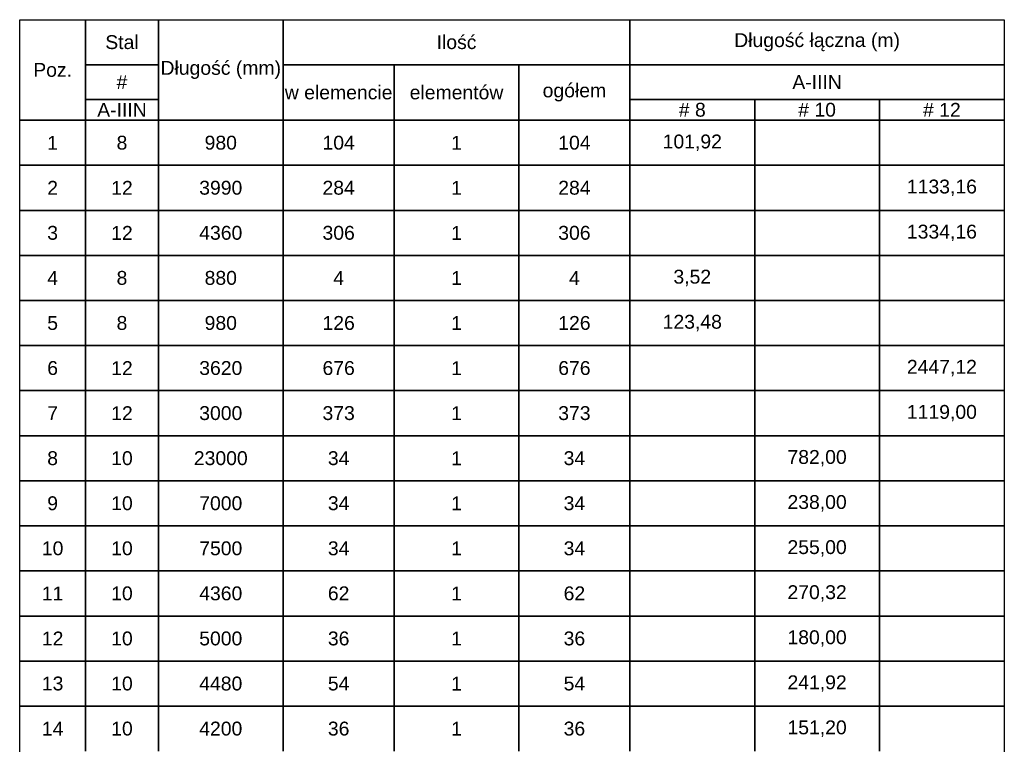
# Model space of a CAD drawing. Extents: x -1474 to 455485, y -101625 to 75879.
# Tile 8 of 31: x 307346 to 310186, y -96305 to -94215. Entities that reach past the tile are written whole.
import ezdxf

# ---------------------------------------------------------------- set-up
doc = ezdxf.new("R2010")
doc.units = 0
doc.header["$LTSCALE"] = 10
doc.header["$MEASUREMENT"] = 0
doc.layers.add('RCAD_tabele zbrojenia', color=7, linetype='Continuous')
doc.styles.add('style2', font='arial.ttf', dxfattribs={"height": 40})

msp = doc.modelspace()

# ---------------------------------------------------------------- linework, layer by layer
at = {"layer": 'RCAD_tabele zbrojenia', "color": 242}
for p, q in [((307346.30396, -94215.26752), (310186.30396, -94215.26752)), ((307346.30396, -98405.26752), (307346.30396, -94215.26752)), ((307346.30396, -94215.26752), (307536.30396, -94215.26752)), ((307346.30396, -94505.26752), (307346.30396, -94215.26752)), ((307536.30396, -94215.26752), (307536.30396, -94505.26752)), ((307536.30396, -94215.26752), (307746.30396, -94215.26752)), ((307536.30396, -94345.26752), (307536.30396, -94215.26752)), ((307746.30396, -94215.26752), (308106.30396, -94215.26752)), ((307746.30396, -94505.26752), (307746.30396, -94215.26752)), ((307746.30396, -94215.26752), (307746.30396, -94345.26752)), ((308106.30396, -94215.26752), (308106.30396, -94505.26752)), ((308106.30396, -94215.26752), (309106.30396, -94215.26752)), ((308106.30396, -94345.26752), (308106.30396, -94215.26752)), ((309106.30396, -94215.26752), (309106.30396, -94345.26752)), ((309106.30396, -94215.26752), (310186.30396, -94215.26752)), ((309106.30396, -94345.26752), (309106.30396, -94215.26752)), ((310186.30396, -94215.26752), (310186.30396, -98405.26752)), ((310186.30396, -94215.26752), (310186.30396, -94345.26752)), ((307746.30396, -94345.26752), (307536.30396, -94345.26752)), ((307536.30396, -94345.26752), (307746.30396, -94345.26752)), ((307536.30396, -94445.26752), (307536.30396, -94345.26752)), ((307746.30396, -94345.26752), (307746.30396, -94445.26752)), ((309106.30396, -94345.26752), (308106.30396, -94345.26752)), ((308106.30396, -94345.26752), (308426.30396, -94345.26752)), ((308106.30396, -94505.26752), (308106.30396, -94345.26752)), ((308426.30396, -94345.26752), (308786.30396, -94345.26752)), ((308426.30396, -94505.26752), (308426.30396, -94345.26752)), ((308426.30396, -94345.26752), (308426.30396, -94505.26752)), ((308786.30396, -94345.26752), (309106.30396, -94345.26752)), ((308786.30396, -94505.26752), (308786.30396, -94345.26752)), ((308786.30396, -94345.26752), (308786.30396, -94505.26752)), ((309106.30396, -94345.26752), (309106.30396, -94505.26752)), ((310186.30396, -94345.26752), (309106.30396, -94345.26752)), ((309106.30396, -94345.26752), (310186.30396, -94345.26752)), ((309106.30396, -94445.26752), (309106.30396, -94345.26752)), ((310186.30396, -94345.26752), (310186.30396, -94445.26752)), ((307746.30396, -94445.26752), (307536.30396, -94445.26752)), ((307536.30396, -94445.26752), (307746.30396, -94445.26752)), ((307536.30396, -94505.26752), (307536.30396, -94445.26752)), ((307746.30396, -94445.26752), (307746.30396, -94505.26752)), ((310186.30396, -94445.26752), (309106.30396, -94445.26752)), ((309106.30396, -94445.26752), (309466.30396, -94445.26752)), ((309106.30396, -94505.26752), (309106.30396, -94445.26752)), ((309466.30396, -94445.26752), (309466.30396, -94505.26752)), ((309466.30396, -94445.26752), (309826.30396, -94445.26752)), ((309466.30396, -94505.26752), (309466.30396, -94445.26752)), ((309826.30396, -94445.26752), (309826.30396, -94505.26752)), ((309826.30396, -94445.26752), (310186.30396, -94445.26752)), ((309826.30396, -94505.26752), (309826.30396, -94445.26752)), ((310186.30396, -94445.26752), (310186.30396, -94505.26752)), ((307536.30396, -94505.26752), (307346.30396, -94505.26752)), ((307346.30396, -94505.26752), (307536.30396, -94505.26752)), ((307346.30396, -94635.26752), (307346.30396, -94505.26752)), ((307746.30396, -94505.26752), (307536.30396, -94505.26752)), ((307536.30396, -94505.26752), (307536.30396, -94635.26752)), ((307536.30396, -94505.26752), (307746.30396, -94505.26752)), ((307536.30396, -94635.26752), (307536.30396, -94505.26752)), ((308106.30396, -94505.26752), (307746.30396, -94505.26752)), ((307746.30396, -94505.26752), (307746.30396, -94635.26752)), ((307746.30396, -94505.26752), (308106.30396, -94505.26752)), ((307746.30396, -94635.26752), (307746.30396, -94505.26752)), ((308426.30396, -94505.26752), (308106.30396, -94505.26752)), ((308106.30396, -94505.26752), (308106.30396, -94635.26752)), ((308106.30396, -94505.26752), (308426.30396, -94505.26752)), ((308106.30396, -94635.26752), (308106.30396, -94505.26752)), ((308786.30396, -94505.26752), (308426.30396, -94505.26752)), ((308426.30396, -94505.26752), (308426.30396, -94635.26752)), ((308426.30396, -94505.26752), (308786.30396, -94505.26752)), ((308426.30396, -94635.26752), (308426.30396, -94505.26752)), ((309106.30396, -94505.26752), (308786.30396, -94505.26752)), ((308786.30396, -94505.26752), (308786.30396, -94635.26752)), ((308786.30396, -94505.26752), (309106.30396, -94505.26752)), ((308786.30396, -94635.26752), (308786.30396, -94505.26752)), ((309466.30396, -94505.26752), (309106.30396, -94505.26752)), ((309106.30396, -94505.26752), (309106.30396, -94635.26752)), ((309106.30396, -94505.26752), (309466.30396, -94505.26752)), ((309106.30396, -94635.26752), (309106.30396, -94505.26752)), ((309826.30396, -94505.26752), (309466.30396, -94505.26752)), ((309466.30396, -94505.26752), (309466.30396, -94635.26752)), ((309466.30396, -94505.26752), (309826.30396, -94505.26752)), ((309466.30396, -94635.26752), (309466.30396, -94505.26752)), ((310186.30396, -94505.26752), (309826.30396, -94505.26752)), ((309826.30396, -94505.26752), (309826.30396, -94635.26752)), ((309826.30396, -94505.26752), (310186.30396, -94505.26752)), ((309826.30396, -94635.26752), (309826.30396, -94505.26752)), ((310186.30396, -94505.26752), (310186.30396, -94635.26752)), ((307536.30396, -94635.26752), (307346.30396, -94635.26752)), ((307346.30396, -94635.26752), (307536.30396, -94635.26752)), ((307346.30396, -94765.26752), (307346.30396, -94635.26752)), ((307746.30396, -94635.26752), (307536.30396, -94635.26752)), ((307536.30396, -94635.26752), (307536.30396, -94765.26752)), ((307536.30396, -94635.26752), (307746.30396, -94635.26752)), ((307536.30396, -94765.26752), (307536.30396, -94635.26752)), ((308106.30396, -94635.26752), (307746.30396, -94635.26752)), ((307746.30396, -94635.26752), (307746.30396, -94765.26752)), ((307746.30396, -94635.26752), (308106.30396, -94635.26752)), ((307746.30396, -94765.26752), (307746.30396, -94635.26752)), ((308426.30396, -94635.26752), (308106.30396, -94635.26752)), ((308106.30396, -94635.26752), (308106.30396, -94765.26752)), ((308106.30396, -94635.26752), (308426.30396, -94635.26752)), ((308106.30396, -94765.26752), (308106.30396, -94635.26752)), ((308786.30396, -94635.26752), (308426.30396, -94635.26752)), ((308426.30396, -94635.26752), (308426.30396, -94765.26752)), ((308426.30396, -94635.26752), (308786.30396, -94635.26752)), ((308426.30396, -94765.26752), (308426.30396, -94635.26752)), ((309106.30396, -94635.26752), (308786.30396, -94635.26752)), ((308786.30396, -94635.26752), (308786.30396, -94765.26752)), ((308786.30396, -94635.26752), (309106.30396, -94635.26752)), ((308786.30396, -94765.26752), (308786.30396, -94635.26752)), ((309466.30396, -94635.26752), (309106.30396, -94635.26752)), ((309106.30396, -94635.26752), (309106.30396, -94765.26752)), ((309106.30396, -94635.26752), (309466.30396, -94635.26752)), ((309106.30396, -94765.26752), (309106.30396, -94635.26752)), ((309826.30396, -94635.26752), (309466.30396, -94635.26752)), ((309466.30396, -94635.26752), (309466.30396, -94765.26752)), ((309466.30396, -94635.26752), (309826.30396, -94635.26752)), ((309466.30396, -94765.26752), (309466.30396, -94635.26752)), ((310186.30396, -94635.26752), (309826.30396, -94635.26752)), ((309826.30396, -94635.26752), (309826.30396, -94765.26752)), ((309826.30396, -94635.26752), (310186.30396, -94635.26752)), ((309826.30396, -94765.26752), (309826.30396, -94635.26752)), ((310186.30396, -94635.26752), (310186.30396, -94765.26752)), ((307536.30396, -94765.26752), (307346.30396, -94765.26752)), ((307346.30396, -94765.26752), (307536.30396, -94765.26752)), ((307346.30396, -94895.26752), (307346.30396, -94765.26752)), ((307746.30396, -94765.26752), (307536.30396, -94765.26752)), ((307536.30396, -94765.26752), (307536.30396, -94895.26752)), ((307536.30396, -94765.26752), (307746.30396, -94765.26752)), ((307536.30396, -94895.26752), (307536.30396, -94765.26752)), ((308106.30396, -94765.26752), (307746.30396, -94765.26752)), ((307746.30396, -94765.26752), (307746.30396, -94895.26752)), ((307746.30396, -94765.26752), (308106.30396, -94765.26752)), ((307746.30396, -94895.26752), (307746.30396, -94765.26752)), ((308426.30396, -94765.26752), (308106.30396, -94765.26752)), ((308106.30396, -94765.26752), (308106.30396, -94895.26752)), ((308106.30396, -94765.26752), (308426.30396, -94765.26752)), ((308106.30396, -94895.26752), (308106.30396, -94765.26752)), ((308786.30396, -94765.26752), (308426.30396, -94765.26752)), ((308426.30396, -94765.26752), (308426.30396, -94895.26752)), ((308426.30396, -94765.26752), (308786.30396, -94765.26752)), ((308426.30396, -94895.26752), (308426.30396, -94765.26752)), ((309106.30396, -94765.26752), (308786.30396, -94765.26752)), ((308786.30396, -94765.26752), (308786.30396, -94895.26752)), ((308786.30396, -94765.26752), (309106.30396, -94765.26752)), ((308786.30396, -94895.26752), (308786.30396, -94765.26752)), ((309466.30396, -94765.26752), (309106.30396, -94765.26752)), ((309106.30396, -94765.26752), (309106.30396, -94895.26752)), ((309106.30396, -94765.26752), (309466.30396, -94765.26752)), ((309106.30396, -94895.26752), (309106.30396, -94765.26752)), ((309826.30396, -94765.26752), (309466.30396, -94765.26752)), ((309466.30396, -94765.26752), (309466.30396, -94895.26752)), ((309466.30396, -94765.26752), (309826.30396, -94765.26752)), ((309466.30396, -94895.26752), (309466.30396, -94765.26752)), ((310186.30396, -94765.26752), (309826.30396, -94765.26752)), ((309826.30396, -94765.26752), (309826.30396, -94895.26752)), ((309826.30396, -94765.26752), (310186.30396, -94765.26752)), ((309826.30396, -94895.26752), (309826.30396, -94765.26752)), ((310186.30396, -94765.26752), (310186.30396, -94895.26752)), ((307536.30396, -94895.26752), (307346.30396, -94895.26752)), ((307346.30396, -94895.26752), (307536.30396, -94895.26752)), ((307346.30396, -95025.26752), (307346.30396, -94895.26752)), ((307746.30396, -94895.26752), (307536.30396, -94895.26752)), ((307536.30396, -94895.26752), (307536.30396, -95025.26752)), ((307536.30396, -94895.26752), (307746.30396, -94895.26752)), ((307536.30396, -95025.26752), (307536.30396, -94895.26752)), ((308106.30396, -94895.26752), (307746.30396, -94895.26752)), ((307746.30396, -94895.26752), (307746.30396, -95025.26752)), ((307746.30396, -94895.26752), (308106.30396, -94895.26752)), ((307746.30396, -95025.26752), (307746.30396, -94895.26752)), ((308426.30396, -94895.26752), (308106.30396, -94895.26752)), ((308106.30396, -94895.26752), (308106.30396, -95025.26752)), ((308106.30396, -94895.26752), (308426.30396, -94895.26752)), ((308106.30396, -95025.26752), (308106.30396, -94895.26752)), ((308786.30396, -94895.26752), (308426.30396, -94895.26752)), ((308426.30396, -94895.26752), (308426.30396, -95025.26752)), ((308426.30396, -94895.26752), (308786.30396, -94895.26752)), ((308426.30396, -95025.26752), (308426.30396, -94895.26752)), ((309106.30396, -94895.26752), (308786.30396, -94895.26752)), ((308786.30396, -94895.26752), (308786.30396, -95025.26752)), ((308786.30396, -94895.26752), (309106.30396, -94895.26752)), ((308786.30396, -95025.26752), (308786.30396, -94895.26752)), ((309466.30396, -94895.26752), (309106.30396, -94895.26752)), ((309106.30396, -94895.26752), (309106.30396, -95025.26752)), ((309106.30396, -94895.26752), (309466.30396, -94895.26752)), ((309106.30396, -95025.26752), (309106.30396, -94895.26752)), ((309826.30396, -94895.26752), (309466.30396, -94895.26752)), ((309466.30396, -94895.26752), (309466.30396, -95025.26752)), ((309466.30396, -94895.26752), (309826.30396, -94895.26752)), ((309466.30396, -95025.26752), (309466.30396, -94895.26752)), ((310186.30396, -94895.26752), (309826.30396, -94895.26752)), ((309826.30396, -94895.26752), (309826.30396, -95025.26752)), ((309826.30396, -94895.26752), (310186.30396, -94895.26752)), ((309826.30396, -95025.26752), (309826.30396, -94895.26752)), ((310186.30396, -94895.26752), (310186.30396, -95025.26752)), ((307536.30396, -95025.26752), (307346.30396, -95025.26752)), ((307346.30396, -95025.26752), (307536.30396, -95025.26752)), ((307346.30396, -95155.26752), (307346.30396, -95025.26752)), ((307746.30396, -95025.26752), (307536.30396, -95025.26752)), ((307536.30396, -95025.26752), (307536.30396, -95155.26752)), ((307536.30396, -95025.26752), (307746.30396, -95025.26752)), ((307536.30396, -95155.26752), (307536.30396, -95025.26752)), ((308106.30396, -95025.26752), (307746.30396, -95025.26752)), ((307746.30396, -95025.26752), (307746.30396, -95155.26752)), ((307746.30396, -95025.26752), (308106.30396, -95025.26752)), ((307746.30396, -95155.26752), (307746.30396, -95025.26752)), ((308426.30396, -95025.26752), (308106.30396, -95025.26752)), ((308106.30396, -95025.26752), (308106.30396, -95155.26752)), ((308106.30396, -95025.26752), (308426.30396, -95025.26752)), ((308106.30396, -95155.26752), (308106.30396, -95025.26752)), ((308786.30396, -95025.26752), (308426.30396, -95025.26752)), ((308426.30396, -95025.26752), (308426.30396, -95155.26752)), ((308426.30396, -95025.26752), (308786.30396, -95025.26752)), ((308426.30396, -95155.26752), (308426.30396, -95025.26752)), ((309106.30396, -95025.26752), (308786.30396, -95025.26752)), ((308786.30396, -95025.26752), (308786.30396, -95155.26752)), ((308786.30396, -95025.26752), (309106.30396, -95025.26752)), ((308786.30396, -95155.26752), (308786.30396, -95025.26752)), ((309466.30396, -95025.26752), (309106.30396, -95025.26752)), ((309106.30396, -95025.26752), (309106.30396, -95155.26752)), ((309106.30396, -95025.26752), (309466.30396, -95025.26752)), ((309106.30396, -95155.26752), (309106.30396, -95025.26752)), ((309826.30396, -95025.26752), (309466.30396, -95025.26752)), ((309466.30396, -95025.26752), (309466.30396, -95155.26752)), ((309466.30396, -95025.26752), (309826.30396, -95025.26752)), ((309466.30396, -95155.26752), (309466.30396, -95025.26752)), ((310186.30396, -95025.26752), (309826.30396, -95025.26752)), ((309826.30396, -95025.26752), (309826.30396, -95155.26752)), ((309826.30396, -95025.26752), (310186.30396, -95025.26752)), ((309826.30396, -95155.26752), (309826.30396, -95025.26752)), ((310186.30396, -95025.26752), (310186.30396, -95155.26752)), ((307536.30396, -95155.26752), (307346.30396, -95155.26752)), ((307346.30396, -95155.26752), (307536.30396, -95155.26752)), ((307346.30396, -95285.26752), (307346.30396, -95155.26752)), ((307746.30396, -95155.26752), (307536.30396, -95155.26752)), ((307536.30396, -95155.26752), (307536.30396, -95285.26752)), ((307536.30396, -95155.26752), (307746.30396, -95155.26752)), ((307536.30396, -95285.26752), (307536.30396, -95155.26752)), ((308106.30396, -95155.26752), (307746.30396, -95155.26752)), ((307746.30396, -95155.26752), (307746.30396, -95285.26752)), ((307746.30396, -95155.26752), (308106.30396, -95155.26752)), ((307746.30396, -95285.26752), (307746.30396, -95155.26752)), ((308426.30396, -95155.26752), (308106.30396, -95155.26752)), ((308106.30396, -95155.26752), (308106.30396, -95285.26752)), ((308106.30396, -95155.26752), (308426.30396, -95155.26752)), ((308106.30396, -95285.26752), (308106.30396, -95155.26752)), ((308786.30396, -95155.26752), (308426.30396, -95155.26752)), ((308426.30396, -95155.26752), (308426.30396, -95285.26752)), ((308426.30396, -95155.26752), (308786.30396, -95155.26752)), ((308426.30396, -95285.26752), (308426.30396, -95155.26752)), ((309106.30396, -95155.26752), (308786.30396, -95155.26752)), ((308786.30396, -95155.26752), (308786.30396, -95285.26752)), ((308786.30396, -95155.26752), (309106.30396, -95155.26752)), ((308786.30396, -95285.26752), (308786.30396, -95155.26752)), ((309466.30396, -95155.26752), (309106.30396, -95155.26752)), ((309106.30396, -95155.26752), (309106.30396, -95285.26752)), ((309106.30396, -95155.26752), (309466.30396, -95155.26752)), ((309106.30396, -95285.26752), (309106.30396, -95155.26752)), ((309826.30396, -95155.26752), (309466.30396, -95155.26752)), ((309466.30396, -95155.26752), (309466.30396, -95285.26752)), ((309466.30396, -95155.26752), (309826.30396, -95155.26752)), ((309466.30396, -95285.26752), (309466.30396, -95155.26752)), ((310186.30396, -95155.26752), (309826.30396, -95155.26752)), ((309826.30396, -95155.26752), (309826.30396, -95285.26752)), ((309826.30396, -95155.26752), (310186.30396, -95155.26752)), ((309826.30396, -95285.26752), (309826.30396, -95155.26752)), ((310186.30396, -95155.26752), (310186.30396, -95285.26752)), ((307536.30396, -95285.26752), (307346.30396, -95285.26752)), ((307346.30396, -95285.26752), (307536.30396, -95285.26752)), ((307346.30396, -95415.26752), (307346.30396, -95285.26752)), ((307746.30396, -95285.26752), (307536.30396, -95285.26752)), ((307536.30396, -95285.26752), (307536.30396, -95415.26752)), ((307536.30396, -95285.26752), (307746.30396, -95285.26752)), ((307536.30396, -95415.26752), (307536.30396, -95285.26752)), ((308106.30396, -95285.26752), (307746.30396, -95285.26752)), ((307746.30396, -95285.26752), (307746.30396, -95415.26752)), ((307746.30396, -95285.26752), (308106.30396, -95285.26752)), ((307746.30396, -95415.26752), (307746.30396, -95285.26752)), ((308426.30396, -95285.26752), (308106.30396, -95285.26752)), ((308106.30396, -95285.26752), (308106.30396, -95415.26752)), ((308106.30396, -95285.26752), (308426.30396, -95285.26752)), ((308106.30396, -95415.26752), (308106.30396, -95285.26752)), ((308786.30396, -95285.26752), (308426.30396, -95285.26752)), ((308426.30396, -95285.26752), (308426.30396, -95415.26752)), ((308426.30396, -95285.26752), (308786.30396, -95285.26752)), ((308426.30396, -95415.26752), (308426.30396, -95285.26752)), ((309106.30396, -95285.26752), (308786.30396, -95285.26752)), ((308786.30396, -95285.26752), (308786.30396, -95415.26752)), ((308786.30396, -95285.26752), (309106.30396, -95285.26752)), ((308786.30396, -95415.26752), (308786.30396, -95285.26752)), ((309466.30396, -95285.26752), (309106.30396, -95285.26752)), ((309106.30396, -95285.26752), (309106.30396, -95415.26752)), ((309106.30396, -95285.26752), (309466.30396, -95285.26752)), ((309106.30396, -95415.26752), (309106.30396, -95285.26752)), ((309826.30396, -95285.26752), (309466.30396, -95285.26752)), ((309466.30396, -95285.26752), (309466.30396, -95415.26752)), ((309466.30396, -95285.26752), (309826.30396, -95285.26752)), ((309466.30396, -95415.26752), (309466.30396, -95285.26752)), ((310186.30396, -95285.26752), (309826.30396, -95285.26752)), ((309826.30396, -95285.26752), (309826.30396, -95415.26752)), ((309826.30396, -95285.26752), (310186.30396, -95285.26752)), ((309826.30396, -95415.26752), (309826.30396, -95285.26752)), ((310186.30396, -95285.26752), (310186.30396, -95415.26752)), ((307536.30396, -95415.26752), (307346.30396, -95415.26752)), ((307346.30396, -95415.26752), (307536.30396, -95415.26752)), ((307346.30396, -95545.26752), (307346.30396, -95415.26752)), ((307746.30396, -95415.26752), (307536.30396, -95415.26752)), ((307536.30396, -95415.26752), (307536.30396, -95545.26752)), ((307536.30396, -95415.26752), (307746.30396, -95415.26752)), ((307536.30396, -95545.26752), (307536.30396, -95415.26752)), ((308106.30396, -95415.26752), (307746.30396, -95415.26752)), ((307746.30396, -95415.26752), (307746.30396, -95545.26752)), ((307746.30396, -95415.26752), (308106.30396, -95415.26752)), ((307746.30396, -95545.26752), (307746.30396, -95415.26752)), ((308426.30396, -95415.26752), (308106.30396, -95415.26752)), ((308106.30396, -95415.26752), (308106.30396, -95545.26752)), ((308106.30396, -95415.26752), (308426.30396, -95415.26752)), ((308106.30396, -95545.26752), (308106.30396, -95415.26752)), ((308786.30396, -95415.26752), (308426.30396, -95415.26752)), ((308426.30396, -95415.26752), (308426.30396, -95545.26752)), ((308426.30396, -95415.26752), (308786.30396, -95415.26752)), ((308426.30396, -95545.26752), (308426.30396, -95415.26752)), ((309106.30396, -95415.26752), (308786.30396, -95415.26752)), ((308786.30396, -95415.26752), (308786.30396, -95545.26752)), ((308786.30396, -95415.26752), (309106.30396, -95415.26752)), ((308786.30396, -95545.26752), (308786.30396, -95415.26752)), ((309466.30396, -95415.26752), (309106.30396, -95415.26752)), ((309106.30396, -95415.26752), (309106.30396, -95545.26752)), ((309106.30396, -95415.26752), (309466.30396, -95415.26752)), ((309106.30396, -95545.26752), (309106.30396, -95415.26752)), ((309826.30396, -95415.26752), (309466.30396, -95415.26752)), ((309466.30396, -95415.26752), (309466.30396, -95545.26752)), ((309466.30396, -95415.26752), (309826.30396, -95415.26752)), ((309466.30396, -95545.26752), (309466.30396, -95415.26752)), ((310186.30396, -95415.26752), (309826.30396, -95415.26752)), ((309826.30396, -95415.26752), (309826.30396, -95545.26752)), ((309826.30396, -95415.26752), (310186.30396, -95415.26752)), ((309826.30396, -95545.26752), (309826.30396, -95415.26752)), ((310186.30396, -95415.26752), (310186.30396, -95545.26752)), ((307536.30396, -95545.26752), (307346.30396, -95545.26752)), ((307346.30396, -95545.26752), (307536.30396, -95545.26752)), ((307346.30396, -95675.26752), (307346.30396, -95545.26752)), ((307746.30396, -95545.26752), (307536.30396, -95545.26752)), ((307536.30396, -95545.26752), (307536.30396, -95675.26752)), ((307536.30396, -95545.26752), (307746.30396, -95545.26752)), ((307536.30396, -95675.26752), (307536.30396, -95545.26752)), ((308106.30396, -95545.26752), (307746.30396, -95545.26752)), ((307746.30396, -95545.26752), (307746.30396, -95675.26752)), ((307746.30396, -95545.26752), (308106.30396, -95545.26752)), ((307746.30396, -95675.26752), (307746.30396, -95545.26752)), ((308426.30396, -95545.26752), (308106.30396, -95545.26752)), ((308106.30396, -95545.26752), (308106.30396, -95675.26752)), ((308106.30396, -95545.26752), (308426.30396, -95545.26752)), ((308106.30396, -95675.26752), (308106.30396, -95545.26752)), ((308786.30396, -95545.26752), (308426.30396, -95545.26752)), ((308426.30396, -95545.26752), (308426.30396, -95675.26752)), ((308426.30396, -95545.26752), (308786.30396, -95545.26752)), ((308426.30396, -95675.26752), (308426.30396, -95545.26752)), ((309106.30396, -95545.26752), (308786.30396, -95545.26752)), ((308786.30396, -95545.26752), (308786.30396, -95675.26752)), ((308786.30396, -95545.26752), (309106.30396, -95545.26752)), ((308786.30396, -95675.26752), (308786.30396, -95545.26752)), ((309466.30396, -95545.26752), (309106.30396, -95545.26752)), ((309106.30396, -95545.26752), (309106.30396, -95675.26752)), ((309106.30396, -95545.26752), (309466.30396, -95545.26752)), ((309106.30396, -95675.26752), (309106.30396, -95545.26752)), ((309826.30396, -95545.26752), (309466.30396, -95545.26752)), ((309466.30396, -95545.26752), (309466.30396, -95675.26752)), ((309466.30396, -95545.26752), (309826.30396, -95545.26752)), ((309466.30396, -95675.26752), (309466.30396, -95545.26752)), ((310186.30396, -95545.26752), (309826.30396, -95545.26752)), ((309826.30396, -95545.26752), (309826.30396, -95675.26752)), ((309826.30396, -95545.26752), (310186.30396, -95545.26752)), ((309826.30396, -95675.26752), (309826.30396, -95545.26752)), ((310186.30396, -95545.26752), (310186.30396, -95675.26752)), ((307536.30396, -95675.26752), (307346.30396, -95675.26752)), ((307346.30396, -95675.26752), (307536.30396, -95675.26752)), ((307346.30396, -95805.26752), (307346.30396, -95675.26752)), ((307746.30396, -95675.26752), (307536.30396, -95675.26752)), ((307536.30396, -95675.26752), (307536.30396, -95805.26752)), ((307536.30396, -95675.26752), (307746.30396, -95675.26752)), ((307536.30396, -95805.26752), (307536.30396, -95675.26752)), ((308106.30396, -95675.26752), (307746.30396, -95675.26752)), ((307746.30396, -95675.26752), (307746.30396, -95805.26752)), ((307746.30396, -95675.26752), (308106.30396, -95675.26752)), ((307746.30396, -95805.26752), (307746.30396, -95675.26752)), ((308426.30396, -95675.26752), (308106.30396, -95675.26752)), ((308106.30396, -95675.26752), (308106.30396, -95805.26752)), ((308106.30396, -95675.26752), (308426.30396, -95675.26752)), ((308106.30396, -95805.26752), (308106.30396, -95675.26752)), ((308786.30396, -95675.26752), (308426.30396, -95675.26752)), ((308426.30396, -95675.26752), (308426.30396, -95805.26752)), ((308426.30396, -95675.26752), (308786.30396, -95675.26752)), ((308426.30396, -95805.26752), (308426.30396, -95675.26752)), ((309106.30396, -95675.26752), (308786.30396, -95675.26752)), ((308786.30396, -95675.26752), (308786.30396, -95805.26752)), ((308786.30396, -95675.26752), (309106.30396, -95675.26752)), ((308786.30396, -95805.26752), (308786.30396, -95675.26752)), ((309466.30396, -95675.26752), (309106.30396, -95675.26752)), ((309106.30396, -95675.26752), (309106.30396, -95805.26752)), ((309106.30396, -95675.26752), (309466.30396, -95675.26752)), ((309106.30396, -95805.26752), (309106.30396, -95675.26752)), ((309826.30396, -95675.26752), (309466.30396, -95675.26752)), ((309466.30396, -95675.26752), (309466.30396, -95805.26752)), ((309466.30396, -95675.26752), (309826.30396, -95675.26752)), ((309466.30396, -95805.26752), (309466.30396, -95675.26752)), ((310186.30396, -95675.26752), (309826.30396, -95675.26752)), ((309826.30396, -95675.26752), (309826.30396, -95805.26752)), ((309826.30396, -95675.26752), (310186.30396, -95675.26752)), ((309826.30396, -95805.26752), (309826.30396, -95675.26752)), ((310186.30396, -95675.26752), (310186.30396, -95805.26752)), ((307536.30396, -95805.26752), (307346.30396, -95805.26752)), ((307346.30396, -95805.26752), (307536.30396, -95805.26752)), ((307346.30396, -95935.26752), (307346.30396, -95805.26752)), ((307746.30396, -95805.26752), (307536.30396, -95805.26752)), ((307536.30396, -95805.26752), (307536.30396, -95935.26752)), ((307536.30396, -95805.26752), (307746.30396, -95805.26752)), ((307536.30396, -95935.26752), (307536.30396, -95805.26752)), ((308106.30396, -95805.26752), (307746.30396, -95805.26752)), ((307746.30396, -95805.26752), (307746.30396, -95935.26752)), ((307746.30396, -95805.26752), (308106.30396, -95805.26752)), ((307746.30396, -95935.26752), (307746.30396, -95805.26752)), ((308426.30396, -95805.26752), (308106.30396, -95805.26752)), ((308106.30396, -95805.26752), (308106.30396, -95935.26752)), ((308106.30396, -95805.26752), (308426.30396, -95805.26752)), ((308106.30396, -95935.26752), (308106.30396, -95805.26752)), ((308786.30396, -95805.26752), (308426.30396, -95805.26752)), ((308426.30396, -95805.26752), (308426.30396, -95935.26752)), ((308426.30396, -95805.26752), (308786.30396, -95805.26752)), ((308426.30396, -95935.26752), (308426.30396, -95805.26752)), ((309106.30396, -95805.26752), (308786.30396, -95805.26752)), ((308786.30396, -95805.26752), (308786.30396, -95935.26752)), ((308786.30396, -95805.26752), (309106.30396, -95805.26752)), ((308786.30396, -95935.26752), (308786.30396, -95805.26752)), ((309466.30396, -95805.26752), (309106.30396, -95805.26752)), ((309106.30396, -95805.26752), (309106.30396, -95935.26752)), ((309106.30396, -95805.26752), (309466.30396, -95805.26752)), ((309106.30396, -95935.26752), (309106.30396, -95805.26752)), ((309826.30396, -95805.26752), (309466.30396, -95805.26752)), ((309466.30396, -95805.26752), (309466.30396, -95935.26752)), ((309466.30396, -95805.26752), (309826.30396, -95805.26752)), ((309466.30396, -95935.26752), (309466.30396, -95805.26752)), ((310186.30396, -95805.26752), (309826.30396, -95805.26752)), ((309826.30396, -95805.26752), (309826.30396, -95935.26752)), ((309826.30396, -95805.26752), (310186.30396, -95805.26752)), ((309826.30396, -95935.26752), (309826.30396, -95805.26752)), ((310186.30396, -95805.26752), (310186.30396, -95935.26752)), ((307536.30396, -95935.26752), (307346.30396, -95935.26752)), ((307346.30396, -95935.26752), (307536.30396, -95935.26752)), ((307346.30396, -96065.26752), (307346.30396, -95935.26752)), ((307746.30396, -95935.26752), (307536.30396, -95935.26752)), ((307536.30396, -95935.26752), (307536.30396, -96065.26752)), ((307536.30396, -95935.26752), (307746.30396, -95935.26752)), ((307536.30396, -96065.26752), (307536.30396, -95935.26752)), ((308106.30396, -95935.26752), (307746.30396, -95935.26752)), ((307746.30396, -95935.26752), (307746.30396, -96065.26752)), ((307746.30396, -95935.26752), (308106.30396, -95935.26752)), ((307746.30396, -96065.26752), (307746.30396, -95935.26752)), ((308426.30396, -95935.26752), (308106.30396, -95935.26752)), ((308106.30396, -95935.26752), (308106.30396, -96065.26752)), ((308106.30396, -95935.26752), (308426.30396, -95935.26752)), ((308106.30396, -96065.26752), (308106.30396, -95935.26752)), ((308786.30396, -95935.26752), (308426.30396, -95935.26752)), ((308426.30396, -95935.26752), (308426.30396, -96065.26752)), ((308426.30396, -95935.26752), (308786.30396, -95935.26752)), ((308426.30396, -96065.26752), (308426.30396, -95935.26752)), ((309106.30396, -95935.26752), (308786.30396, -95935.26752)), ((308786.30396, -95935.26752), (308786.30396, -96065.26752)), ((308786.30396, -95935.26752), (309106.30396, -95935.26752)), ((308786.30396, -96065.26752), (308786.30396, -95935.26752)), ((309466.30396, -95935.26752), (309106.30396, -95935.26752)), ((309106.30396, -95935.26752), (309106.30396, -96065.26752)), ((309106.30396, -95935.26752), (309466.30396, -95935.26752)), ((309106.30396, -96065.26752), (309106.30396, -95935.26752)), ((309826.30396, -95935.26752), (309466.30396, -95935.26752)), ((309466.30396, -95935.26752), (309466.30396, -96065.26752)), ((309466.30396, -95935.26752), (309826.30396, -95935.26752)), ((309466.30396, -96065.26752), (309466.30396, -95935.26752)), ((310186.30396, -95935.26752), (309826.30396, -95935.26752)), ((309826.30396, -95935.26752), (309826.30396, -96065.26752)), ((309826.30396, -95935.26752), (310186.30396, -95935.26752)), ((309826.30396, -96065.26752), (309826.30396, -95935.26752)), ((310186.30396, -95935.26752), (310186.30396, -96065.26752)), ((307536.30396, -96065.26752), (307346.30396, -96065.26752)), ((307346.30396, -96065.26752), (307536.30396, -96065.26752)), ((307346.30396, -96195.26752), (307346.30396, -96065.26752)), ((307746.30396, -96065.26752), (307536.30396, -96065.26752)), ((307536.30396, -96065.26752), (307536.30396, -96195.26752)), ((307536.30396, -96065.26752), (307746.30396, -96065.26752)), ((307536.30396, -96195.26752), (307536.30396, -96065.26752)), ((308106.30396, -96065.26752), (307746.30396, -96065.26752)), ((307746.30396, -96065.26752), (307746.30396, -96195.26752)), ((307746.30396, -96065.26752), (308106.30396, -96065.26752)), ((307746.30396, -96195.26752), (307746.30396, -96065.26752)), ((308426.30396, -96065.26752), (308106.30396, -96065.26752)), ((308106.30396, -96065.26752), (308106.30396, -96195.26752)), ((308106.30396, -96065.26752), (308426.30396, -96065.26752)), ((308106.30396, -96195.26752), (308106.30396, -96065.26752)), ((308786.30396, -96065.26752), (308426.30396, -96065.26752)), ((308426.30396, -96065.26752), (308426.30396, -96195.26752)), ((308426.30396, -96065.26752), (308786.30396, -96065.26752)), ((308426.30396, -96195.26752), (308426.30396, -96065.26752)), ((309106.30396, -96065.26752), (308786.30396, -96065.26752)), ((308786.30396, -96065.26752), (308786.30396, -96195.26752)), ((308786.30396, -96065.26752), (309106.30396, -96065.26752)), ((308786.30396, -96195.26752), (308786.30396, -96065.26752)), ((309466.30396, -96065.26752), (309106.30396, -96065.26752)), ((309106.30396, -96065.26752), (309106.30396, -96195.26752)), ((309106.30396, -96065.26752), (309466.30396, -96065.26752)), ((309106.30396, -96195.26752), (309106.30396, -96065.26752)), ((309826.30396, -96065.26752), (309466.30396, -96065.26752)), ((309466.30396, -96065.26752), (309466.30396, -96195.26752)), ((309466.30396, -96065.26752), (309826.30396, -96065.26752)), ((309466.30396, -96195.26752), (309466.30396, -96065.26752)), ((310186.30396, -96065.26752), (309826.30396, -96065.26752)), ((309826.30396, -96065.26752), (309826.30396, -96195.26752)), ((309826.30396, -96065.26752), (310186.30396, -96065.26752)), ((309826.30396, -96195.26752), (309826.30396, -96065.26752)), ((310186.30396, -96065.26752), (310186.30396, -96195.26752)), ((307536.30396, -96195.26752), (307346.30396, -96195.26752)), ((307346.30396, -96195.26752), (307536.30396, -96195.26752)), ((307346.30396, -96325.26752), (307346.30396, -96195.26752)), ((307746.30396, -96195.26752), (307536.30396, -96195.26752)), ((307536.30396, -96195.26752), (307536.30396, -96325.26752)), ((307536.30396, -96195.26752), (307746.30396, -96195.26752)), ((307536.30396, -96325.26752), (307536.30396, -96195.26752)), ((308106.30396, -96195.26752), (307746.30396, -96195.26752)), ((307746.30396, -96195.26752), (307746.30396, -96325.26752)), ((307746.30396, -96195.26752), (308106.30396, -96195.26752)), ((307746.30396, -96325.26752), (307746.30396, -96195.26752)), ((308426.30396, -96195.26752), (308106.30396, -96195.26752)), ((308106.30396, -96195.26752), (308106.30396, -96325.26752)), ((308106.30396, -96195.26752), (308426.30396, -96195.26752)), ((308106.30396, -96325.26752), (308106.30396, -96195.26752)), ((308786.30396, -96195.26752), (308426.30396, -96195.26752)), ((308426.30396, -96195.26752), (308426.30396, -96325.26752)), ((308426.30396, -96195.26752), (308786.30396, -96195.26752)), ((308426.30396, -96325.26752), (308426.30396, -96195.26752)), ((309106.30396, -96195.26752), (308786.30396, -96195.26752)), ((308786.30396, -96195.26752), (308786.30396, -96325.26752)), ((308786.30396, -96195.26752), (309106.30396, -96195.26752)), ((308786.30396, -96325.26752), (308786.30396, -96195.26752)), ((309466.30396, -96195.26752), (309106.30396, -96195.26752)), ((309106.30396, -96195.26752), (309106.30396, -96325.26752)), ((309106.30396, -96195.26752), (309466.30396, -96195.26752)), ((309106.30396, -96325.26752), (309106.30396, -96195.26752)), ((309826.30396, -96195.26752), (309466.30396, -96195.26752)), ((309466.30396, -96195.26752), (309466.30396, -96325.26752)), ((309466.30396, -96195.26752), (309826.30396, -96195.26752)), ((309466.30396, -96325.26752), (309466.30396, -96195.26752)), ((310186.30396, -96195.26752), (309826.30396, -96195.26752)), ((309826.30396, -96195.26752), (309826.30396, -96325.26752)), ((309826.30396, -96195.26752), (310186.30396, -96195.26752)), ((309826.30396, -96325.26752), (309826.30396, -96195.26752)), ((310186.30396, -96195.26752), (310186.30396, -96325.26752))]:
    msp.add_line(p, q, dxfattribs=at)

# ---------------------------------------------------------------- texts
at = {"layer": 'RCAD_tabele zbrojenia', "color": 3, "char_height": 40, "attachment_point": 5, "style": 'style2'}
for s, insert, width in [('Stal', (307641.30396, -94280.26752), 210), ('Ilość', (308606.30396, -94280.26752), 1000), ('Długość łączna (m)', (309646.30396, -94280.26752), 1080), ('Długość (mm)', (307926.30396, -94360.26752), 360), ('Poz.', (307441.30396, -94360.26752), 190), ('#', (307641.30396, -94395.26752), 210), ('A-IIIN', (309646.30396, -94395.26752), 1080), ('w elemencie', (308266.30396, -94425.26752), 320), ('elementów', (308606.30396, -94425.26752), 360), ('ogółem', (308946.30396, -94425.26752), 320), ('A-IIIN', (307641.30396, -94475.26752), 210), ('# 8', (309286.30396, -94475.26752), 360), ('# 10', (309646.30396, -94475.26752), 360), ('# 12', (310006.30396, -94475.26752), 360)]:
    msp.add_mtext(s, dxfattribs=dict(at, insert=insert, width=width))
at = {"layer": 'RCAD_tabele zbrojenia', "color": 2, "char_height": 40, "attachment_point": 5, "style": 'style2'}
for s, insert, width in [('1', (307441.30396, -94570.26752), 190), ('8', (307641.30396, -94570.26752), 210), ('980', (307926.30396, -94570.26752), 360), ('104', (308266.30396, -94570.26752), 320), ('1', (308606.30396, -94570.26752), 360), ('104', (308946.30396, -94570.26752), 320), ('101,92', (309286.30396, -94570.26752), 360), ('2', (307441.30396, -94700.26752), 190), ('12', (307641.30396, -94700.26752), 210), ('3990', (307926.30396, -94700.26752), 360), ('284', (308266.30396, -94700.26752), 320), ('1', (308606.30396, -94700.26752), 360), ('284', (308946.30396, -94700.26752), 320), ('1133,16', (310006.30396, -94700.26752), 360), ('3', (307441.30396, -94830.26752), 190), ('12', (307641.30396, -94830.26752), 210), ('4360', (307926.30396, -94830.26752), 360), ('306', (308266.30396, -94830.26752), 320), ('1', (308606.30396, -94830.26752), 360), ('306', (308946.30396, -94830.26752), 320), ('1334,16', (310006.30396, -94830.26752), 360), ('4', (307441.30396, -94960.26752), 190), ('8', (307641.30396, -94960.26752), 210), ('880', (307926.30396, -94960.26752), 360), ('4', (308266.30396, -94960.26752), 320), ('1', (308606.30396, -94960.26752), 360), ('4', (308946.30396, -94960.26752), 320), ('3,52', (309286.30396, -94960.26752), 360), ('5', (307441.30396, -95090.26752), 190), ('8', (307641.30396, -95090.26752), 210), ('980', (307926.30396, -95090.26752), 360), ('126', (308266.30396, -95090.26752), 320), ('1', (308606.30396, -95090.26752), 360), ('126', (308946.30396, -95090.26752), 320), ('123,48', (309286.30396, -95090.26752), 360), ('6', (307441.30396, -95220.26752), 190), ('12', (307641.30396, -95220.26752), 210), ('3620', (307926.30396, -95220.26752), 360), ('676', (308266.30396, -95220.26752), 320), ('1', (308606.30396, -95220.26752), 360), ('676', (308946.30396, -95220.26752), 320), ('2447,12', (310006.30396, -95220.26752), 360), ('7', (307441.30396, -95350.26752), 190), ('12', (307641.30396, -95350.26752), 210), ('3000', (307926.30396, -95350.26752), 360), ('373', (308266.30396, -95350.26752), 320), ('1', (308606.30396, -95350.26752), 360), ('373', (308946.30396, -95350.26752), 320), ('1119,00', (310006.30396, -95350.26752), 360), ('8', (307441.30396, -95480.26752), 190), ('10', (307641.30396, -95480.26752), 210), ('23000', (307926.30396, -95480.26752), 360), ('34', (308266.30396, -95480.26752), 320), ('1', (308606.30396, -95480.26752), 360), ('34', (308946.30396, -95480.26752), 320), ('782,00', (309646.30396, -95480.26752), 360), ('9', (307441.30396, -95610.26752), 190), ('10', (307641.30396, -95610.26752), 210), ('7000', (307926.30396, -95610.26752), 360), ('34', (308266.30396, -95610.26752), 320), ('1', (308606.30396, -95610.26752), 360), ('34', (308946.30396, -95610.26752), 320), ('238,00', (309646.30396, -95610.26752), 360), ('10', (307441.30396, -95740.26752), 190), ('10', (307641.30396, -95740.26752), 210), ('7500', (307926.30396, -95740.26752), 360), ('34', (308266.30396, -95740.26752), 320), ('1', (308606.30396, -95740.26752), 360), ('34', (308946.30396, -95740.26752), 320), ('255,00', (309646.30396, -95740.26752), 360), ('11', (307441.30396, -95870.26752), 190), ('10', (307641.30396, -95870.26752), 210), ('4360', (307926.30396, -95870.26752), 360), ('62', (308266.30396, -95870.26752), 320), ('1', (308606.30396, -95870.26752), 360), ('62', (308946.30396, -95870.26752), 320), ('270,32', (309646.30396, -95870.26752), 360), ('12', (307441.30396, -96000.26752), 190), ('10', (307641.30396, -96000.26752), 210), ('5000', (307926.30396, -96000.26752), 360), ('36', (308266.30396, -96000.26752), 320), ('1', (308606.30396, -96000.26752), 360), ('36', (308946.30396, -96000.26752), 320), ('180,00', (309646.30396, -96000.26752), 360), ('13', (307441.30396, -96130.26752), 190), ('10', (307641.30396, -96130.26752), 210), ('4480', (307926.30396, -96130.26752), 360), ('54', (308266.30396, -96130.26752), 320), ('1', (308606.30396, -96130.26752), 360), ('54', (308946.30396, -96130.26752), 320), ('241,92', (309646.30396, -96130.26752), 360), ('14', (307441.30396, -96260.26752), 190), ('10', (307641.30396, -96260.26752), 210), ('4200', (307926.30396, -96260.26752), 360), ('36', (308266.30396, -96260.26752), 320), ('1', (308606.30396, -96260.26752), 360), ('36', (308946.30396, -96260.26752), 320), ('151,20', (309646.30396, -96260.26752), 360)]:
    msp.add_mtext(s, dxfattribs=dict(at, insert=insert, width=width))

doc.saveas('drawing.dxf')
